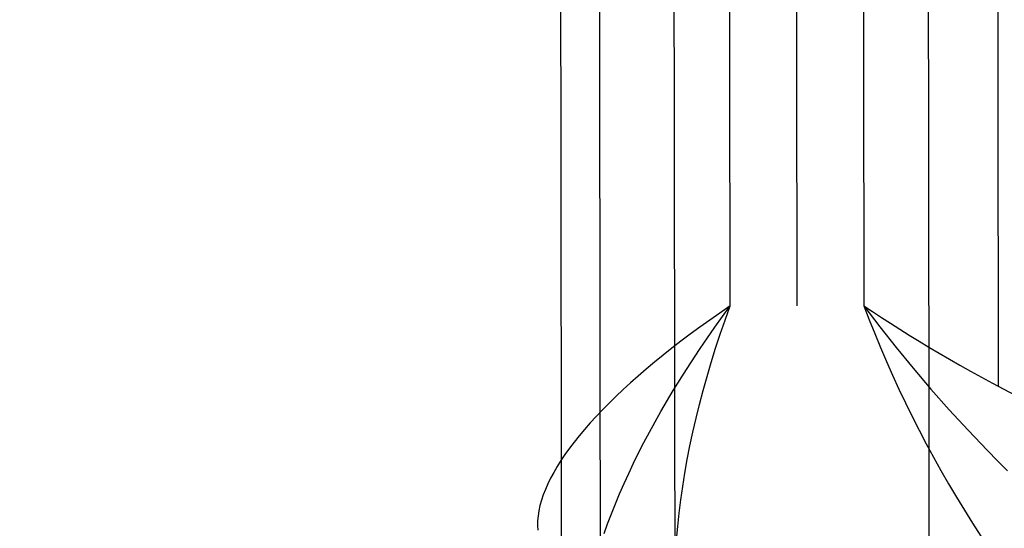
# Model space of a CAD drawing. Header units: millimetres. Extents: x -2852 to 102, y -106 to 97.
# Tile 13 of 256: x -2716.77 to -2713.44, y -8.38 to -6.67. Entities that reach past the tile are written whole.
import ezdxf

# ---------------------------------------------------------------- set-up
doc = ezdxf.new("R2010")
doc.units = ezdxf.units.MM
doc.header["$MEASUREMENT"] = 0
doc.layers.add('Predefinito', color=5, linetype='Continuous')

msp = doc.modelspace()

# ---------------------------------------------------------------- linework, layer by layer
at = {"layer": 'Predefinito'}
for points in [[(-2714.932646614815, -10.77453897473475), (-2714.944651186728, -1.99280109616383)], [(-2713.701052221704, -3.881975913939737), (-2713.694217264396, -8.88197124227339)], [(-2714.552832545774, -8.63215197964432), (-2714.558981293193, -4.134141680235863)], [(-2714.811714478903, -4.171089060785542), (-2714.805665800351, -8.595895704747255)], [(-2713.464928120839, -4.859222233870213), (-2713.460765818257, -7.904083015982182)], [(-2714.366749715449, -7.632889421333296), (-2714.370167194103, -5.132891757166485)], [(-2714.140588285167, -7.63258026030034), (-2714.144005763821, -5.132582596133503)], [(-2713.91784433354, -5.132273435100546), (-2713.914426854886, -7.632271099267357)]]:
    msp.add_lwpolyline(points, dxfattribs=at)
at = {"layer": 'Predefinito', "extrusion": (-0.001366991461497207, 0.9999990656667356, 0)}
msp.add_lwpolyline([(2691.894635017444, 1071.820426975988), (2692.004291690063, 1072.314218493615), (2692.131104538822, 1072.803884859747), (2692.274919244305, 1073.288830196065), (2692.435560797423, 1073.768464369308), (2692.612833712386, 1074.242203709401), (2692.806522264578, 1074.709471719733), (2693.016390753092, 1075.169699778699), (2693.242183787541, 1075.622327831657), (2693.483626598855, 1076.066805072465), (2693.740425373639, 1076.502590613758), (2694.012267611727, 1076.929154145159), (2694.298822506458, 1077.345976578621), (2694.59974134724, 1077.752550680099), (2694.914657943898, 1078.148381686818), (2695.243189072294, 1078.532987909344), (2695.584934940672, 1078.905901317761), (2695.93947967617, 1079.266668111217), (2696.3063918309, 1079.614849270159), (2696.685224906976, 1079.950021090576), (2697.075517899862, 1080.271775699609), (2697.476795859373, 1080.579721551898), (2697.888570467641, 1080.873483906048), (2698.310340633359, 1081.152705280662), (2698.741593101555, 1081.417045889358), (2699.181803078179, 1081.66618405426), (2699.630434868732, 1081.899816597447), (2700.086942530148, 1082.117659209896), (2700.550770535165, 1082.319446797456), (2701.02135444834, 1082.504933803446), (2701.498121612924, 1082.673894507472), (2701.980491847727, 1082.826123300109), (2702.467878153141, 1082.961434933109), (2702.959687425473, 1083.079664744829), (2703.455321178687, 1083.18066886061), (2703.954176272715, 1083.264324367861), (2704.455645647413, 1083.330529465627), (2704.959119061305, 1083.379203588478), (2705.463983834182, 1083.410287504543), (2705.969625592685, 1083.423743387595), (2706.475429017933, 1083.419554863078), (2706.980778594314, 1083.397727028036), (2707.485059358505, 1083.358286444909), (2707.98765764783, 1083.301281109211), (2708.487961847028, 1083.22678039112), (2708.985363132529, 1083.134874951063), (2709.479256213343, 1083.025676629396), (2709.969040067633, 1082.899318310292), (2710.454118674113, 1082.755953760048), (2710.93390173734, 1082.595757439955), (2711.407805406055, 1082.418924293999), (2711.875252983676, 1082.225669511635), (2712.33567563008, 1082.016228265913), (2712.788513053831, 1081.790855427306), (2713.233214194, 1081.549825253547), (2713.66923789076, 1081.293431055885), (2714.09605354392, 1081.021984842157), (2714.513141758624, 1080.735816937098), (2714.919994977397, 1080.435275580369), (2715.316118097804, 1080.120726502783), (2715.701029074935, 1079.792552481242), (2716.074259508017, 1079.451152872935), (2716.435355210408, 1079.096943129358), (2716.783876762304, 1078.730354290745), (2717.119400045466, 1078.351832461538), (2717.441516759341, 1077.961838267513), (2717.749834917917, 1077.560846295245), (2718.043979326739, 1077.149344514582), (2718.323592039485, 1076.727833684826), (2718.588332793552, 1076.296826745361), (2718.837879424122, 1075.85684819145), (2719.071928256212, 1075.408433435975), (2719.290194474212, 1074.952128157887), (2719.492412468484, 1074.48848763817), (2719.678336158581, 1074.018076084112), (2719.847739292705, 1073.541465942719), (2720.000415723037, 1073.059237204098), (2720.136179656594, 1072.571976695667), (2720.254865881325, 1072.08027736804), (2720.35632996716, 1071.584737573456), (2720.440448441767, 1071.085960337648), (2720.507118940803, 1070.584552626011), (2720.556260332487, 1070.081124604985), (2720.587812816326, 1069.576288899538), (2720.60173799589, 1069.070659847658), (2720.598018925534, 1068.564852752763), (2720.576660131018, 1068.059483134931), (2720.537687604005, 1067.555165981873), (2720.481148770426, 1067.052515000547), (2720.407112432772, 1066.552141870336), (2720.315668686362, 1066.05465549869), (2720.206928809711, 1065.560661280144), (2720.081025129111, 1065.070760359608), (2719.938110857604, 1064.585548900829), (2719.778359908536, 1064.105617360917), (2719.601966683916, 1063.631549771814), (2719.409145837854, 1063.163923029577), (2719.200132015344, 1062.703306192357), (2718.975179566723, 1062.250259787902), (2718.734562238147, 1061.805335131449), (2718.478572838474, 1061.369073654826), (2718.207522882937, 1060.942006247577)], dxfattribs=at)
at = {"layer": 'Predefinito', "extrusion": (-0.4475151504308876, -0.0006117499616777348, 0.8942761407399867)}
msp.add_lwpolyline([(3.172366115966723, -1956.142589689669), (3.308930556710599, -1956.140257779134), (3.445335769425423, -1956.133264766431), (3.581422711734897, -1956.121618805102), (3.717032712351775, -1956.105333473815), (3.852007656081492, -1956.084427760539), (3.986190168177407, -1956.0589260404), (4.119423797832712, -1956.028858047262), (4.251553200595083, -1955.994258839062), (4.382424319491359, -1955.955168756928), (4.511884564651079, -1955.911633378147), (4.639782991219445, -1955.863703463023), (4.765970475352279, -1955.811434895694), (4.890299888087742, -1955.75488861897), (5.012626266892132, -1955.694130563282), (5.132806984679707, -1955.629231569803), (5.250701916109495, -1955.560267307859), (5.366173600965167, -1955.487318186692), (5.479087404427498, -1955.410469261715), (5.589311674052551, -1955.329810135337), (5.696717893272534, -1955.245434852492), (5.801180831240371, -1955.157441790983), (5.902578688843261, -1955.065933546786), (6.000793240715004, -1954.97101681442), (6.095709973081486, -1954.872802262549), (6.187218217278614, -1954.771404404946), (6.275211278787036, -1954.666941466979), (6.359586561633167, -1954.559535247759), (6.440245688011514, -1954.449310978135), (6.517094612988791, -1954.336397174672), (6.590043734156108, -1954.220925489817), (6.659007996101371, -1954.103030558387), (6.72390698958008, -1953.9828498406), (6.784665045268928, -1953.860523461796), (6.841211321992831, -1953.736194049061), (6.893479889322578, -1953.610006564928), (6.941409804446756, -1953.48210813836), (6.984945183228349, -1953.3526478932), (7.024035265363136, -1953.221776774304), (7.058634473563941, -1953.089647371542), (7.088702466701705, -1952.956413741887), (7.114204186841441, -1952.822231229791), (7.135109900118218, -1952.687256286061), (7.151395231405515, -1952.551646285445), (7.163041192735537, -1952.415559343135), (7.170034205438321, -1952.27915413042), (7.172366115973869, -1952.142589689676)], dxfattribs=at)
at = {"layer": 'Predefinito', "extrusion": (-0.5505060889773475, -0.0007525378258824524, 0.8348308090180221)}
msp.add_lwpolyline([(7.172366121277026, -1681.187805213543), (7.170034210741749, -1681.324369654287), (7.163041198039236, -1681.460774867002), (7.151395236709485, -1681.596861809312), (7.135109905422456, -1681.732471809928), (7.114204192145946, -1681.867446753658), (7.088702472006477, -1682.001629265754), (7.058634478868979, -1682.134862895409), (7.024035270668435, -1682.266992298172), (6.984945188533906, -1682.397863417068), (6.941409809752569, -1682.527323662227), (6.893479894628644, -1682.655222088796), (6.841211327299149, -1682.781409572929), (6.784665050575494, -1682.905738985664), (6.723906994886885, -1683.028065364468), (6.659008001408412, -1683.148246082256), (6.590043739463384, -1683.266141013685), (6.517094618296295, -1683.381612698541), (6.440245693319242, -1683.494526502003), (6.359586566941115, -1683.604750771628), (6.275211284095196, -1683.712156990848), (6.18721822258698, -1683.816619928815), (6.095709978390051, -1683.918017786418), (6.000793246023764, -1684.01623233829), (5.902578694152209, -1684.111149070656), (5.801180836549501, -1684.202657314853), (5.696717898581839, -1684.290650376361), (5.589311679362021, -1684.375025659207), (5.479087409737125, -1684.455684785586), (5.366173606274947, -1684.532533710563), (5.250701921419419, -1684.60548283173), (5.132806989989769, -1684.674447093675), (5.012626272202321, -1684.739346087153), (4.890299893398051, -1684.800104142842), (4.7659704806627, -1684.856650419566), (4.63978299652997, -1684.908918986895), (4.511884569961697, -1684.956848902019), (4.382424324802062, -1685.000384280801), (4.251553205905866, -1685.039474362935), (4.119423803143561, -1685.074073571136), (3.986190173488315, -1685.104141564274), (3.852007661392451, -1685.129643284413), (3.717032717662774, -1685.150548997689), (3.581422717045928, -1685.166834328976), (3.445335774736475, -1685.178480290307), (3.308930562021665, -1685.185473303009), (3.172366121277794, -1685.187805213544)], dxfattribs=at)
at = {"layer": 'Predefinito', "extrusion": (-0.447515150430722, -0.0006117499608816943, 0.89427614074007)}
msp.add_lwpolyline([(7.172366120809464, -1952.024805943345), (7.17003421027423, -1952.161370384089), (7.16304119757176, -1952.297775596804), (7.151395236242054, -1952.433862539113), (7.135109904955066, -1952.56947253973), (7.1142041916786, -1952.704447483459), (7.088702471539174, -1952.838629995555), (7.058634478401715, -1952.971863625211), (7.024035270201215, -1953.103993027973), (6.984945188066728, -1953.234864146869), (6.941409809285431, -1953.364324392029), (6.893479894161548, -1953.492222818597), (6.841211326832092, -1953.61841030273), (6.784665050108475, -1953.742739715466), (6.723906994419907, -1953.86506609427), (6.659008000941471, -1953.985246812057), (6.590043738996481, -1954.103141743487), (6.517094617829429, -1954.218613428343), (6.44024569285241, -1954.331527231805), (6.359586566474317, -1954.44175150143), (6.275211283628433, -1954.54915772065), (6.187218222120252, -1954.653620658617), (6.095709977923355, -1954.75501851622), (6.000793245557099, -1954.853233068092), (5.902578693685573, -1954.948149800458), (5.801180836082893, -1955.039658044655), (5.696717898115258, -1955.127651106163), (5.589311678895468, -1955.212026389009), (5.479087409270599, -1955.292685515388), (5.366173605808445, -1955.369534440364), (5.250701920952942, -1955.442483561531), (5.132806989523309, -1955.511447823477), (5.012626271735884, -1955.576346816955), (4.890299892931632, -1955.637104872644), (4.765970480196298, -1955.693651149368), (4.639782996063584, -1955.745919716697), (4.511884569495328, -1955.793849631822), (4.382424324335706, -1955.837385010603), (4.25155320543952, -1955.876475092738), (4.119423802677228, -1955.911074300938), (3.986190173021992, -1955.941142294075), (3.852007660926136, -1955.966644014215), (3.717032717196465, -1955.987549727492), (3.581422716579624, -1956.003835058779), (3.445335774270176, -1956.015481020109), (3.308930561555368, -1956.022474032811), (3.172366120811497, -1956.024805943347)], dxfattribs=at)
at = {"layer": 'Predefinito', "extrusion": (-0.0007457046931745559, 0.9999994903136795, -0.0006806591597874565)}
msp.add_lwpolyline([(2713.919363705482, 1061.873872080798), (2714.371686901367, 1061.461003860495)], dxfattribs=at)
at = {"layer": 'Predefinito', "extrusion": (-0.0007457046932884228, 0.9999994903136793, -0.0006806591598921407)}
msp.add_lwpolyline([(2714.371686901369, 1061.461003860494), (2713.919363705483, 1061.873872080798)], dxfattribs=at)
at = {"layer": 'Predefinito', "extrusion": (0.7385845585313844, 0.0010096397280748, 0.6741600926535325)}
msp.add_lwpolyline([(-3.922366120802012, 2613.905504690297), (-3.990648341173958, 2613.90433873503), (-4.058850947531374, 2613.900842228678), (-4.126894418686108, 2613.895019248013), (-4.194699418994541, 2613.88687658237), (-4.262186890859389, 2613.876423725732), (-4.329278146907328, 2613.863672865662), (-4.395894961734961, 2613.848638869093), (-4.46195966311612, 2613.831339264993), (-4.527395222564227, 2613.811794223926), (-4.592125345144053, 2613.790026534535), (-4.656074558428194, 2613.766061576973), (-4.719168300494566, 2613.739927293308), (-4.781333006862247, 2613.711654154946), (-4.842496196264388, 2613.681275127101), (-4.902586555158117, 2613.648825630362), (-4.961534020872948, 2613.61434349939), (-5.019269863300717, 2613.577868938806), (-5.075726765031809, 2613.539444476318), (-5.13083889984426, 2613.499114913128), (-5.18454200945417, 2613.456927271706), (-5.236773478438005, 2613.412930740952), (-5.287472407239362, 2613.367176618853), (-5.336579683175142, 2613.31971825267), (-5.384038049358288, 2613.270610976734), (-5.429792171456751, 2613.219912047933), (-5.473788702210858, 2613.167680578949), (-5.515976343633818, 2613.113977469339), (-5.556305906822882, 2613.058865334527), (-5.594730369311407, 2613.002408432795), (-5.631204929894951, 2612.944672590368), (-5.665687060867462, 2612.885725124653), (-5.698136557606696, 2612.825634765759), (-5.728515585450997, 2612.764471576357), (-5.756788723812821, 2612.702306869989), (-5.782923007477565, 2612.639213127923), (-5.806887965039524, 2612.575263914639), (-5.828655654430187, 2612.510533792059), (-5.848200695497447, 2612.445098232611), (-5.865500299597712, 2612.379033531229), (-5.880534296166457, 2612.312416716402), (-5.893285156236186, 2612.245325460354), (-5.903738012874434, 2612.177837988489), (-5.911880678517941, 2612.110032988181), (-5.917703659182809, 2612.041989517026), (-5.921200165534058, 2611.973786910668), (-5.922366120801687, 2611.905504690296)], dxfattribs=at)
at = {"layer": 'Predefinito', "extrusion": (0.4745956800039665, 0.7061434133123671, 0.5254716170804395)}
msp.add_lwpolyline([(2248.518280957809, 1702.101665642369), (2248.547103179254, 1702.084224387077), (2248.575337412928, 1702.065811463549), (2248.602935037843, 1702.046457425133), (2248.629849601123, 1702.026196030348)], dxfattribs=at)
at = {"layer": 'Predefinito', "extrusion": (-0.5669746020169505, 0.7047615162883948, -0.426439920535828)}
msp.add_lwpolyline([(2119.413258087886, 1683.358129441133), (2119.385909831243, 1683.377040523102), (2119.3579323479, 1683.395041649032), (2119.329371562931, 1683.41210217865), (2119.30027533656, 1683.428194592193)], dxfattribs=at)
at = {"layer": 'Predefinito', "extrusion": (0.4252796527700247, 0.7011861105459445, 0.5722545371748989)}
msp.add_lwpolyline([(2316.796668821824, 1679.833329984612), (2316.826073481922, 1679.817166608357), (2316.854967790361, 1679.799995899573), (2316.883300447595, 1679.781842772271), (2316.911021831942, 1679.762735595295), (2316.938084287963, 1679.74270604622), (2316.964442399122, 1679.721788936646), (2316.990053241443, 1679.700022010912), (2317.014876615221, 1679.677445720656)], dxfattribs=at)
at = {"layer": 'Predefinito', "extrusion": (-0.6085599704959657, 0.6999431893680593, -0.3738105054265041)}
msp.add_lwpolyline([(2053.190327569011, 1648.324387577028), (2053.164081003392, 1648.344589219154), (2053.137134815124, 1648.363941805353), (2053.109530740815, 1648.382409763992), (2053.081312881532, 1648.39996029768), (2053.05252746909, 1648.416563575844), (2053.023222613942, 1648.432192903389), (2052.993448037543, 1648.446824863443), (2052.963254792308, 1648.460439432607)], dxfattribs=at)
at = {"layer": 'Predefinito', "extrusion": (0.3730352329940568, 0.6927916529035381, 0.6171583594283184)}
msp.add_lwpolyline([(2386.178884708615, 1633.702981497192), (2386.201241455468, 1633.691838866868), (2386.223361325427, 1633.680114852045), (2386.245221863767, 1633.667816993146), (2386.266800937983, 1633.65495397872), (2386.288076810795, 1633.641535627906), (2386.30902821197, 1633.627572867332), (2386.32963440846, 1633.61307770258), (2386.349875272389, 1633.59806318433), (2386.369731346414, 1633.582543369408), (2386.389183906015, 1633.566533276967), (2386.408215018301, 1633.55004884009), (2386.426807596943, 1633.533106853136), (2386.444945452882, 1633.515724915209), (2386.462613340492, 1633.497921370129), (2386.479796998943, 1633.479715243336), (2386.496483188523, 1633.461126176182)], dxfattribs=at)
at = {"layer": 'Predefinito', "extrusion": (-0.6480574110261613, 0.6917890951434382, -0.3185112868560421)}
msp.add_lwpolyline([(1986.017296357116, 1595.703706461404), (1985.998641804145, 1595.719837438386), (1985.979553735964, 1595.735536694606), (1985.960047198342, 1595.75078711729), (1985.940138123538, 1595.765572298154), (1985.919843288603, 1595.779876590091), (1985.899180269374, 1595.793685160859), (1985.878167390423, 1595.806984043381), (1985.856823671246, 1595.819760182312), (1985.835168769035, 1595.832001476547), (1985.813222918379, 1595.843696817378), (1985.791006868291, 1595.854836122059), (1985.768541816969, 1595.865410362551), (1985.745849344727, 1595.875411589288), (1985.722951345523, 1595.884832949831), (1985.699869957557, 1595.893668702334), (1985.676627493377, 1595.901914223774)], dxfattribs=at)
at = {"layer": 'Predefinito', "extrusion": (0.3174981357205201, 0.6806944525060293, 0.6601893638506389)}
msp.add_lwpolyline([(2456.552943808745, 1559.556179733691), (2456.582816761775, 1559.542202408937), (2456.612325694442, 1559.52718763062), (2456.641417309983, 1559.511149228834), (2456.670038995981, 1559.494104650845), (2456.698139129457, 1559.476074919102), (2456.725667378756, 1559.457084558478), (2456.752574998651, 1559.437161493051), (2456.778815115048, 1559.416336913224), (2456.804342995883, 1559.394645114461), (2456.829116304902, 1559.372123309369), (2456.853095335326, 1559.348811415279), (2456.876243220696, 1559.324751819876), (2456.898526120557, 1559.299989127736), (2456.919913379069, 1559.274569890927), (2456.940377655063, 1559.248542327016), (2456.959895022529, 1559.221956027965)], dxfattribs=at)
at = {"layer": 'Predefinito', "extrusion": (0.6854443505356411, -0.6800479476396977, 0.2601938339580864)}
msp.add_lwpolyline([(-1917.109735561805, 1525.12977259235), (-1917.086197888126, 1525.15228417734), (-1917.061846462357, 1525.174098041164), (-1917.036712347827, 1525.195171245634), (-1917.010829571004, 1525.215462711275), (-1916.984234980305, 1525.23493346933), (-1916.95696807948, 1525.253546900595), (-1916.929070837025, 1525.271268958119), (-1916.900587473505, 1525.288068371), (-1916.871564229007, 1525.303916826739), (-1916.84204911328, 1525.318789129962), (-1916.8120916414, 1525.33266333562), (-1916.781742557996, 1525.345520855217), (-1916.751053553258, 1525.35734653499), (-1916.720076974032, 1525.368128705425), (-1916.688865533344, 1525.377859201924), (-1916.657472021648, 1525.386533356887)], dxfattribs=at)
at = {"layer": 'Predefinito', "extrusion": (0.2582610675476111, 0.664513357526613, 0.701229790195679)}
msp.add_lwpolyline([(2527.086139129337, 1451.559935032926), (2527.104760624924, 1451.551798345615), (2527.123271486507, 1451.543257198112), (2527.141658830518, 1451.534313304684), (2527.159909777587, 1451.52496891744), (2527.178011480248, 1451.51522682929), (2527.195951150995, 1451.505090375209), (2527.21371609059, 1451.494563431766), (2527.231293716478, 1451.483650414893), (2527.248671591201, 1451.472356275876), (2527.265837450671, 1451.460686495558), (2527.282779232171, 1451.448647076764), (2527.299485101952, 1451.43624453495), (2527.315943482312, 1451.423485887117), (2527.332143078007, 1451.410378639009), (2527.348072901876, 1451.396930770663), (2527.363722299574, 1451.383150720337), (2527.37908097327, 1451.369047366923), (2527.39413900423, 1451.354630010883), (2527.408886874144, 1451.339908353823), (2527.42331548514, 1451.32489247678), (2527.437416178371, 1451.309592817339), (2527.451180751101, 1451.294020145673), (2527.464601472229, 1451.278185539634), (2527.477671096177, 1451.262100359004), (2527.490382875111, 1451.245776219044), (2527.502730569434, 1451.229224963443), (2527.514708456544, 1451.212458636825), (2527.526311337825, 1451.195489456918), (2527.537534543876, 1451.178329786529), (2527.54837393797, 1451.160992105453), (2527.558825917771, 1451.143488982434), (2527.568887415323, 1451.125833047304)], dxfattribs=at)
at = {"layer": 'Predefinito', "extrusion": (0.1948939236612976, 0.643745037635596, 0.7400058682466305)}
msp.add_lwpolyline([(2595.567240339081, 1301.780046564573), (2595.589274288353, 1301.770556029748), (2595.611171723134, 1301.760493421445), (2595.632911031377, 1301.749860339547), (2595.654470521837, 1301.738659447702), (2595.675828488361, 1301.72689448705), (2595.69696327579, 1301.714570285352), (2595.717853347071, 1301.70169276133), (2595.738477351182, 1301.688268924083), (2595.758814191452, 1301.67430686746), (2595.778843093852, 1301.659815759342), (2595.798543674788, 1301.644805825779), (2595.817896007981, 1301.629288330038), (2595.836880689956, 1301.613275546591), (2595.855478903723, 1301.596780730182), (2595.873672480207, 1301.579818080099), (2595.891443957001, 1301.562402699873), (2595.908776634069, 1301.544550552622), (2595.925654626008, 1301.52627841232), (2595.942062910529, 1301.507603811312), (2595.957987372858, 1301.488544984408), (2595.973414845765, 1301.46912080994), (2595.988333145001, 1301.449350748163), (2596.002731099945, 1301.42925477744), (2596.016598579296, 1301.408853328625), (2596.029926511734, 1301.388167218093), (2596.042706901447, 1301.367217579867), (2596.05493283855, 1301.346025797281), (2596.066598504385, 1301.324613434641), (2596.077699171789, 1301.303002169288), (2596.088231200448, 1301.281213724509), (2596.098192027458, 1301.259269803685), (2596.1075801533, 1301.237192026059)], dxfattribs=at)
at = {"layer": 'Predefinito', "extrusion": (0.1269766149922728, 0.6177606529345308, 0.7760468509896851)}
msp.add_lwpolyline([(2657.160016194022, 1099.852090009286), (2657.185107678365, 1099.840960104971), (2657.210031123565, 1099.829073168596), (2657.234753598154, 1099.816430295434), (2657.259241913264, 1099.803034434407), (2657.283462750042, 1099.788890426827), (2657.3073827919, 1099.774005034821), (2657.330968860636, 1099.758386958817), (2657.354188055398, 1099.742046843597), (2657.377007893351, 1099.7249972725), (2657.399396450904, 1099.707252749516), (2657.421322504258, 1099.688829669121), (2657.442755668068, 1099.669746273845), (2657.463666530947, 1099.650022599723), (2657.484026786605, 1099.629680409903), (2657.503809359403, 1099.608743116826), (2657.522988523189, 1099.587235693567), (2657.541540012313, 1099.565184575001), (2657.559441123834, 1099.542617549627), (2657.576670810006, 1099.519563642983), (2657.593209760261, 1099.496052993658), (2657.609040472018, 1099.472116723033), (2657.624147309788, 1099.447786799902), (2657.638516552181, 1099.423095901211), (2657.652136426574, 1099.398077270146), (2657.664997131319, 1099.372764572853), (2657.677090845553, 1099.347191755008), (2657.68841172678, 1099.321392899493), (2657.698955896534, 1099.29540208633), (2657.708721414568, 1099.26925325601), (2657.717708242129, 1099.242980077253), (2657.725918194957, 1099.216615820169), (2657.733354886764, 1099.190193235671)], dxfattribs=at)
at = {"layer": 'Predefinito', "extrusion": (0.05415162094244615, 0.5858117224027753, 0.8086360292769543)}
msp.add_lwpolyline([(2702.147841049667, 833.259233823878), (2702.175461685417, 833.2459138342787), (2702.202864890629, 833.2316430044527), (2702.230003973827, 833.2164220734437), (2702.25683171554, 833.200254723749), (2702.283300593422, 833.1831476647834), (2702.309363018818, 833.1651106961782), (2702.334971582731, 833.1461567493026), (2702.360079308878, 833.1263019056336), (2702.384639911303, 833.1055653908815), (2702.408608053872, 833.0839695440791), (2702.431939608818, 833.0615397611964), (2702.454591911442, 833.0383044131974), (2702.476524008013, 833.0142947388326), (2702.497696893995, 832.9895447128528), (2702.518073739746, 832.9640908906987), (2702.537620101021, 832.9379722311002), (2702.556304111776, 832.9112298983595), (2702.574096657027, 832.8839070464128), (2702.590971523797, 832.8560485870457), (2702.606905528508, 832.8277009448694), (2702.621878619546, 832.7989118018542), (2702.635873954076, 832.7697298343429), (2702.648877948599, 832.7402044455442), (2702.660880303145, 832.7103854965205), (2702.671873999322, 832.680323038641), (2702.681855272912, 832.6500670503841), (2702.690823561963, 832.6196671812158), (2702.698781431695, 832.5891725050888), (2702.705734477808, 832.5586312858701), (2702.711691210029, 832.5280907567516), (2702.71666291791, 832.4975969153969), (2702.72066352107, 832.4671943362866)], dxfattribs=at)
at = {"layer": 'Predefinito'}
for points in [[(-2714.366749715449, -7.632889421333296, 1061.465067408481), (-2714.401556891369, -7.656782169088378, 1061.432496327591), (-2714.435577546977, -7.680660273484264, 1061.399103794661), (-2714.468792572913, -7.70451016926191, 1061.364909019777), (-2714.501182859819, -7.728318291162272, 1061.329931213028), (-2714.532729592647, -7.752071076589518, 1061.294189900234), (-2714.563415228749, -7.775755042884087, 1061.257705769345), (-2714.593222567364, -7.799356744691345, 1061.220499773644), (-2714.62213440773, -7.82286273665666, 1061.182592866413), (-2714.650133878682, -7.846259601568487, 1061.144006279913), (-2714.67720549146, -7.869534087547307, 1061.104762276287), (-2714.703334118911, -7.892672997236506, 1061.064883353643), (-2714.728504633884, -7.915663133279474, 1061.024392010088), (-2714.752702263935, -7.938491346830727, 1060.983310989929), (-2714.775913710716, -7.961144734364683, 1060.941663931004), (-2714.798126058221, -7.983610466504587, 1060.899474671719), (-2714.81932639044, -8.005875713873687, 1060.856767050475), (-2714.839502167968, -8.027927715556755, 1060.813565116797), (-2714.858642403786, -8.049754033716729, 1060.769893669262), (-2714.876736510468, -8.071342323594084, 1060.725777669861), (-2714.89377390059, -8.092680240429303, 1060.681242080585), (-2714.909744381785, -8.113755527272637, 1060.636312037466), (-2714.924639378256, -8.134556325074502, 1060.591013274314), (-2714.938450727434, -8.155070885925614, 1060.545371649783), (-2714.951170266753, -8.175287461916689, 1060.499413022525), (-2714.962790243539, -8.195194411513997, 1060.453163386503), (-2714.973304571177, -8.214780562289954, 1060.406649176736), (-2714.982707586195, -8.234034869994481, 1060.359896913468), (-2714.990993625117, -8.252946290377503, 1060.312933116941), (-2714.998157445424, -8.271503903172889, 1060.26578440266), (-2715.004195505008, -8.289697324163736, 1060.21847766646), (-2715.00910469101, -8.307516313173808, 1060.171039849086), (-2715.012881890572, -8.324950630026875, 1060.123497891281), (-2715.015524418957, -8.3419901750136, 1060.075878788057), (-2715.017031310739, -8.358625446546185, 1060.028209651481), (-2715.017402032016, -8.374847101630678, 1059.980517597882), (-2715.016636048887, -8.39064579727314, 1059.932829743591)], [(-2714.792564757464, -8.402189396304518, 1060.792467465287), (-2714.780627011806, -8.36879922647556, 1060.828843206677), (-2714.767907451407, -8.335184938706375, 1060.864692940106), (-2714.754418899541, -8.301357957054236, 1060.900013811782), (-2714.74017431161, -8.267330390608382, 1060.934802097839), (-2714.72518611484, -8.233113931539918, 1060.96905411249), (-2714.709465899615, -8.1987195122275, 1061.002766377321), (-2714.693024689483, -8.164157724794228, 1061.035935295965), (-2714.675873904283, -8.129439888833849, 1061.068556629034), (-2714.658024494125, -8.094577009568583, 1061.100626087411), (-2714.639486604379, -8.059579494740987, 1061.13213938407), (-2714.600384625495, -7.98922197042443, 1061.193479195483), (-2714.558646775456, -7.918452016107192, 1061.252537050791), (-2714.514345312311, -7.847351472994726, 1061.309270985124), (-2714.467551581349, -7.776003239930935, 1061.363636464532), (-2714.418328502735, -7.704488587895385, 1061.415582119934), (-2714.366749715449, -7.632889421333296, 1061.465067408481)], [(-2714.547671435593, -8.421920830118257, 1061.079448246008), (-2714.543792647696, -8.377866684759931, 1061.107802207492), (-2714.539046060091, -8.333387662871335, 1061.135519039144), (-2714.533434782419, -8.288509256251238, 1061.162583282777), (-2714.526962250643, -8.243257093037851, 1061.18897973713), (-2714.519631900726, -8.197656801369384, 1061.214693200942), (-2714.511447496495, -8.15173415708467, 1061.239708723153), (-2714.502414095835, -8.105515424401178, 1061.26401241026), (-2714.492537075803, -8.059026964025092, 1061.287590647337), (-2714.481821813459, -8.012295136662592, 1061.310429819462), (-2714.470274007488, -7.965346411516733, 1061.332516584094), (-2714.457900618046, -7.918207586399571, 1061.353838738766), (-2714.44470891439, -7.870905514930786, 1061.374384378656), (-2714.430706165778, -7.823467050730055, 1061.394141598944), (-2714.415899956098, -7.775919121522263, 1061.413098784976), (-2714.400299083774, -7.728288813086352, 1061.431245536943), (-2714.38391263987, -7.680603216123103, 1061.448571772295), (-2714.366749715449, -7.632889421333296, 1061.465067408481)], [(-2713.914426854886, -7.632271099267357, 1061.877935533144), (-2713.885284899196, -7.651764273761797, 1061.903981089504), (-2713.855378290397, -7.671415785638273, 1061.929654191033), (-2713.824720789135, -7.691210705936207, 1061.954927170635), (-2713.793326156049, -7.711134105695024, 1061.979772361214), (-2713.761208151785, -7.731171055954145, 1062.004162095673), (-2713.728380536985, -7.751306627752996, 1062.028068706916), (-2713.694857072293, -7.771525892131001, 1062.051464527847), (-2713.66065151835, -7.791813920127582, 1062.074321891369), (-2713.625777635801, -7.812155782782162, 1062.096613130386), (-2713.590249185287, -7.832536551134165, 1062.118310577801), (-2713.554079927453, -7.852941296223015, 1062.139386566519), (-2713.517283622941, -7.873355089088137, 1062.159813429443), (-2713.479874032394, -7.893763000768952, 1062.179563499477), (-2713.441864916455, -7.914150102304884, 1062.198609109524), (-2713.403270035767, -7.934501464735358, 1062.216922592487)], [(-2713.914426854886, -7.632271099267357, 1061.877935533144), (-2713.896607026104, -7.679314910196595, 1061.893391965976), (-2713.878050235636, -7.726331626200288, 1061.908021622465), (-2713.858766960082, -7.773295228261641, 1061.921816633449), (-2713.838767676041, -7.820179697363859, 1061.934769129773), (-2713.818063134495, -7.866959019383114, 1061.946871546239), (-2713.796665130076, -7.913607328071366, 1061.958117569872), (-2713.774585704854, -7.960098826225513, 1061.968501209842), (-2713.751836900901, -8.006407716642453, 1061.978016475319), (-2713.728431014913, -8.052508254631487, 1061.986657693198), (-2713.704381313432, -8.09837500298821, 1061.994420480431), (-2713.679701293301, -8.143982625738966, 1062.001300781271), (-2713.65440445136, -8.189305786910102, 1062.007294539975), (-2713.628504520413, -8.234319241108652, 1062.012398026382), (-2713.602016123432, -8.278998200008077, 1062.016608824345), (-2713.574954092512, -8.323318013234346, 1062.019924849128), (-2713.547333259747, -8.367254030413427, 1062.022344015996), (-2713.519168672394, -8.410781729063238, 1062.023864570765), (-2713.490476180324, -8.453877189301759, 1062.024486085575), (-2713.461271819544, -8.496516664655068, 1062.024208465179), (-2713.431571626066, -8.538676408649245, 1062.023031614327)], [(-2713.914426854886, -7.632271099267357, 1061.877935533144), (-2713.861066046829, -7.702793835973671, 1061.924297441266), (-2713.805526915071, -7.773235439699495, 1061.96815680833), (-2713.747854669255, -7.843517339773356, 1062.009446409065), (-2713.688104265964, -7.913561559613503, 1062.048110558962), (-2713.626324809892, -7.983288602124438, 1062.084084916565), (-2713.562563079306, -8.052619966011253, 1062.117304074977), (-2713.496863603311, -8.121474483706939, 1062.147696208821), (-2713.463300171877, -8.155698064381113, 1062.16180940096), (-2713.429267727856, -8.189772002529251, 1062.175187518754)]]:
    msp.add_polyline3d(points, dxfattribs=at)

doc.saveas('drawing.dxf')
